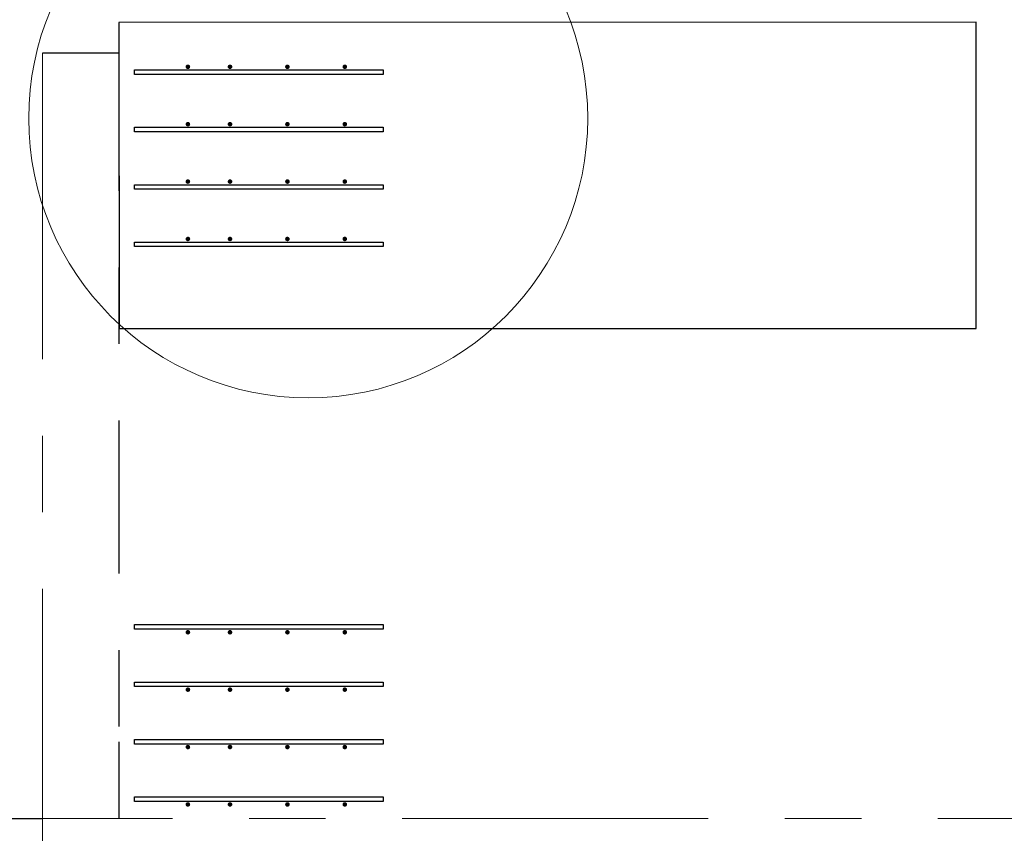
# Model space of a CAD drawing. Header units: metres. Extents: x -38 to 93, y -15 to 21.
# Tile 121 of 256: x 51.47 to 52.76, y 8.98 to 10.04. Entities that reach past the tile are written whole.
import ezdxf

# ---------------------------------------------------------------- set-up
doc = ezdxf.new("R2010")
doc.units = ezdxf.units.M
for name, pattern in [('______11', [0.5, 0.4, -0.05, 0, -0.05]), ('______2', [0.0405, 0.03, -0.0105]), ('______5', [1.1, 0.8, -0.1, 0.1, -0.1])]:
    doc.linetypes.add(name, pattern=pattern)
for name, color, linetype, lineweight in [('XR$1$Осевая линия (1)', 7, '______5', 13), ('XR$4$Арматурный каркас 01', 4, 'Continuous', 35), ('XR$4$Общий слой (1)_1', 7, 'Continuous', 13), ('XR$4$Перекрытие (1)', 7, 'Continuous', 35)]:
    doc.layers.add(name, color=color, linetype=linetype, lineweight=lineweight)
doc.layers.add('XR$6$Стена_ бетон несущ.', color=7, linetype='Continuous', lineweight=70, true_color=0xb4b496)

msp = doc.modelspace()

# ---------------------------------------------------------------- hatches: boundary and pattern name
at = {"layer": 'XR$4$Арматурный каркас 01', "linetype": 'Continuous', "lineweight": 50, "transparency": 33554687}
for points in [[(51.693, 9.9822), (51.6928, 9.9834), (51.6921, 9.9844), (51.6911, 9.985), (51.69, 9.9852), (51.6889, 9.985), (51.6879, 9.9844), (51.6872, 9.9834), (51.687, 9.9822), (51.6872, 9.9811), (51.6879, 9.9801), (51.6889, 9.9795), (51.69, 9.9792), (51.6911, 9.9795), (51.6921, 9.9801), (51.6928, 9.9811)], [(51.693, 9.9822), (51.6928, 9.9834), (51.6921, 9.9844), (51.6911, 9.985), (51.69, 9.9852), (51.6889, 9.985), (51.6879, 9.9844), (51.6872, 9.9834), (51.687, 9.9822), (51.6872, 9.9811), (51.6879, 9.9801), (51.6889, 9.9795), (51.69, 9.9792), (51.6911, 9.9795), (51.6921, 9.9801), (51.6928, 9.9811)], [(51.748, 9.9822), (51.7478, 9.9834), (51.7471, 9.9844), (51.7461, 9.985), (51.745, 9.9852), (51.7439, 9.985), (51.7429, 9.9844), (51.7422, 9.9834), (51.742, 9.9822), (51.7422, 9.9811), (51.7429, 9.9801), (51.7439, 9.9795), (51.745, 9.9792), (51.7461, 9.9795), (51.7471, 9.9801), (51.7478, 9.9811)], [(51.748, 9.9822), (51.7478, 9.9834), (51.7471, 9.9844), (51.7461, 9.985), (51.745, 9.9852), (51.7439, 9.985), (51.7429, 9.9844), (51.7422, 9.9834), (51.742, 9.9822), (51.7422, 9.9811), (51.7429, 9.9801), (51.7439, 9.9795), (51.745, 9.9792), (51.7461, 9.9795), (51.7471, 9.9801), (51.7478, 9.9811)], [(51.823, 9.9822), (51.8228, 9.9834), (51.8221, 9.9844), (51.8211, 9.985), (51.82, 9.9852), (51.8189, 9.985), (51.8179, 9.9844), (51.8172, 9.9834), (51.817, 9.9822), (51.8172, 9.9811), (51.8179, 9.9801), (51.8189, 9.9795), (51.82, 9.9792), (51.8211, 9.9795), (51.8221, 9.9801), (51.8228, 9.9811)], [(51.823, 9.9822), (51.8228, 9.9834), (51.8221, 9.9844), (51.8211, 9.985), (51.82, 9.9852), (51.8189, 9.985), (51.8179, 9.9844), (51.8172, 9.9834), (51.817, 9.9822), (51.8172, 9.9811), (51.8179, 9.9801), (51.8189, 9.9795), (51.82, 9.9792), (51.8211, 9.9795), (51.8221, 9.9801), (51.8228, 9.9811)], [(51.898, 9.9822), (51.8978, 9.9834), (51.8971, 9.9844), (51.8961, 9.985), (51.895, 9.9852), (51.8939, 9.985), (51.8929, 9.9844), (51.8922, 9.9834), (51.892, 9.9822), (51.8922, 9.9811), (51.8929, 9.9801), (51.8939, 9.9795), (51.895, 9.9792), (51.8961, 9.9795), (51.8971, 9.9801), (51.8978, 9.9811)], [(51.898, 9.9822), (51.8978, 9.9834), (51.8971, 9.9844), (51.8961, 9.985), (51.895, 9.9852), (51.8939, 9.985), (51.8929, 9.9844), (51.8922, 9.9834), (51.892, 9.9822), (51.8922, 9.9811), (51.8929, 9.9801), (51.8939, 9.9795), (51.895, 9.9792), (51.8961, 9.9795), (51.8971, 9.9801), (51.8978, 9.9811)], [(51.693, 9.9072), (51.6928, 9.9084), (51.6921, 9.9094), (51.6911, 9.91), (51.69, 9.9102), (51.6889, 9.91), (51.6879, 9.9094), (51.6872, 9.9084), (51.687, 9.9072), (51.6872, 9.9061), (51.6879, 9.9051), (51.6889, 9.9045), (51.69, 9.9042), (51.6911, 9.9045), (51.6921, 9.9051), (51.6928, 9.9061)], [(51.693, 9.9072), (51.6928, 9.9084), (51.6921, 9.9094), (51.6911, 9.91), (51.69, 9.9102), (51.6889, 9.91), (51.6879, 9.9094), (51.6872, 9.9084), (51.687, 9.9072), (51.6872, 9.9061), (51.6879, 9.9051), (51.6889, 9.9045), (51.69, 9.9042), (51.6911, 9.9045), (51.6921, 9.9051), (51.6928, 9.9061)], [(51.748, 9.9072), (51.7478, 9.9084), (51.7471, 9.9094), (51.7461, 9.91), (51.745, 9.9102), (51.7439, 9.91), (51.7429, 9.9094), (51.7422, 9.9084), (51.742, 9.9072), (51.7422, 9.9061), (51.7429, 9.9051), (51.7439, 9.9045), (51.745, 9.9042), (51.7461, 9.9045), (51.7471, 9.9051), (51.7478, 9.9061)], [(51.748, 9.9072), (51.7478, 9.9084), (51.7471, 9.9094), (51.7461, 9.91), (51.745, 9.9102), (51.7439, 9.91), (51.7429, 9.9094), (51.7422, 9.9084), (51.742, 9.9072), (51.7422, 9.9061), (51.7429, 9.9051), (51.7439, 9.9045), (51.745, 9.9042), (51.7461, 9.9045), (51.7471, 9.9051), (51.7478, 9.9061)], [(51.823, 9.9072), (51.8228, 9.9084), (51.8221, 9.9094), (51.8211, 9.91), (51.82, 9.9102), (51.8189, 9.91), (51.8179, 9.9094), (51.8172, 9.9084), (51.817, 9.9072), (51.8172, 9.9061), (51.8179, 9.9051), (51.8189, 9.9045), (51.82, 9.9042), (51.8211, 9.9045), (51.8221, 9.9051), (51.8228, 9.9061)], [(51.823, 9.9072), (51.8228, 9.9084), (51.8221, 9.9094), (51.8211, 9.91), (51.82, 9.9102), (51.8189, 9.91), (51.8179, 9.9094), (51.8172, 9.9084), (51.817, 9.9072), (51.8172, 9.9061), (51.8179, 9.9051), (51.8189, 9.9045), (51.82, 9.9042), (51.8211, 9.9045), (51.8221, 9.9051), (51.8228, 9.9061)], [(51.898, 9.9072), (51.8978, 9.9084), (51.8971, 9.9094), (51.8961, 9.91), (51.895, 9.9102), (51.8939, 9.91), (51.8929, 9.9094), (51.8922, 9.9084), (51.892, 9.9072), (51.8922, 9.9061), (51.8929, 9.9051), (51.8939, 9.9045), (51.895, 9.9042), (51.8961, 9.9045), (51.8971, 9.9051), (51.8978, 9.9061)], [(51.898, 9.9072), (51.8978, 9.9084), (51.8971, 9.9094), (51.8961, 9.91), (51.895, 9.9102), (51.8939, 9.91), (51.8929, 9.9094), (51.8922, 9.9084), (51.892, 9.9072), (51.8922, 9.9061), (51.8929, 9.9051), (51.8939, 9.9045), (51.895, 9.9042), (51.8961, 9.9045), (51.8971, 9.9051), (51.8978, 9.9061)], [(51.693, 9.8322), (51.6928, 9.8334), (51.6921, 9.8344), (51.6911, 9.835), (51.69, 9.8352), (51.6889, 9.835), (51.6879, 9.8344), (51.6872, 9.8334), (51.687, 9.8322), (51.6872, 9.8311), (51.6879, 9.8301), (51.6889, 9.8295), (51.69, 9.8292), (51.6911, 9.8295), (51.6921, 9.8301), (51.6928, 9.8311)], [(51.693, 9.8322), (51.6928, 9.8334), (51.6921, 9.8344), (51.6911, 9.835), (51.69, 9.8352), (51.6889, 9.835), (51.6879, 9.8344), (51.6872, 9.8334), (51.687, 9.8322), (51.6872, 9.8311), (51.6879, 9.8301), (51.6889, 9.8295), (51.69, 9.8292), (51.6911, 9.8295), (51.6921, 9.8301), (51.6928, 9.8311)], [(51.748, 9.8322), (51.7478, 9.8334), (51.7471, 9.8344), (51.7461, 9.835), (51.745, 9.8352), (51.7439, 9.835), (51.7429, 9.8344), (51.7422, 9.8334), (51.742, 9.8322), (51.7422, 9.8311), (51.7429, 9.8301), (51.7439, 9.8295), (51.745, 9.8292), (51.7461, 9.8295), (51.7471, 9.8301), (51.7478, 9.8311)], [(51.748, 9.8322), (51.7478, 9.8334), (51.7471, 9.8344), (51.7461, 9.835), (51.745, 9.8352), (51.7439, 9.835), (51.7429, 9.8344), (51.7422, 9.8334), (51.742, 9.8322), (51.7422, 9.8311), (51.7429, 9.8301), (51.7439, 9.8295), (51.745, 9.8292), (51.7461, 9.8295), (51.7471, 9.8301), (51.7478, 9.8311)], [(51.823, 9.8322), (51.8228, 9.8334), (51.8221, 9.8344), (51.8211, 9.835), (51.82, 9.8352), (51.8189, 9.835), (51.8179, 9.8344), (51.8172, 9.8334), (51.817, 9.8322), (51.8172, 9.8311), (51.8179, 9.8301), (51.8189, 9.8295), (51.82, 9.8292), (51.8211, 9.8295), (51.8221, 9.8301), (51.8228, 9.8311)], [(51.823, 9.8322), (51.8228, 9.8334), (51.8221, 9.8344), (51.8211, 9.835), (51.82, 9.8352), (51.8189, 9.835), (51.8179, 9.8344), (51.8172, 9.8334), (51.817, 9.8322), (51.8172, 9.8311), (51.8179, 9.8301), (51.8189, 9.8295), (51.82, 9.8292), (51.8211, 9.8295), (51.8221, 9.8301), (51.8228, 9.8311)], [(51.898, 9.8322), (51.8978, 9.8334), (51.8971, 9.8344), (51.8961, 9.835), (51.895, 9.8352), (51.8939, 9.835), (51.8929, 9.8344), (51.8922, 9.8334), (51.892, 9.8322), (51.8922, 9.8311), (51.8929, 9.8301), (51.8939, 9.8295), (51.895, 9.8292), (51.8961, 9.8295), (51.8971, 9.8301), (51.8978, 9.8311)], [(51.898, 9.8322), (51.8978, 9.8334), (51.8971, 9.8344), (51.8961, 9.835), (51.895, 9.8352), (51.8939, 9.835), (51.8929, 9.8344), (51.8922, 9.8334), (51.892, 9.8322), (51.8922, 9.8311), (51.8929, 9.8301), (51.8939, 9.8295), (51.895, 9.8292), (51.8961, 9.8295), (51.8971, 9.8301), (51.8978, 9.8311)], [(51.693, 9.7572), (51.6928, 9.7584), (51.6921, 9.7594), (51.6911, 9.76), (51.69, 9.7602), (51.6889, 9.76), (51.6879, 9.7594), (51.6872, 9.7584), (51.687, 9.7572), (51.6872, 9.7561), (51.6879, 9.7551), (51.6889, 9.7545), (51.69, 9.7542), (51.6911, 9.7545), (51.6921, 9.7551), (51.6928, 9.7561)], [(51.693, 9.7572), (51.6928, 9.7584), (51.6921, 9.7594), (51.6911, 9.76), (51.69, 9.7602), (51.6889, 9.76), (51.6879, 9.7594), (51.6872, 9.7584), (51.687, 9.7572), (51.6872, 9.7561), (51.6879, 9.7551), (51.6889, 9.7545), (51.69, 9.7542), (51.6911, 9.7545), (51.6921, 9.7551), (51.6928, 9.7561)], [(51.748, 9.7572), (51.7478, 9.7584), (51.7471, 9.7594), (51.7461, 9.76), (51.745, 9.7602), (51.7439, 9.76), (51.7429, 9.7594), (51.7422, 9.7584), (51.742, 9.7572), (51.7422, 9.7561), (51.7429, 9.7551), (51.7439, 9.7545), (51.745, 9.7542), (51.7461, 9.7545), (51.7471, 9.7551), (51.7478, 9.7561)], [(51.748, 9.7572), (51.7478, 9.7584), (51.7471, 9.7594), (51.7461, 9.76), (51.745, 9.7602), (51.7439, 9.76), (51.7429, 9.7594), (51.7422, 9.7584), (51.742, 9.7572), (51.7422, 9.7561), (51.7429, 9.7551), (51.7439, 9.7545), (51.745, 9.7542), (51.7461, 9.7545), (51.7471, 9.7551), (51.7478, 9.7561)], [(51.823, 9.7572), (51.8228, 9.7584), (51.8221, 9.7594), (51.8211, 9.76), (51.82, 9.7602), (51.8189, 9.76), (51.8179, 9.7594), (51.8172, 9.7584), (51.817, 9.7572), (51.8172, 9.7561), (51.8179, 9.7551), (51.8189, 9.7545), (51.82, 9.7542), (51.8211, 9.7545), (51.8221, 9.7551), (51.8228, 9.7561)], [(51.823, 9.7572), (51.8228, 9.7584), (51.8221, 9.7594), (51.8211, 9.76), (51.82, 9.7602), (51.8189, 9.76), (51.8179, 9.7594), (51.8172, 9.7584), (51.817, 9.7572), (51.8172, 9.7561), (51.8179, 9.7551), (51.8189, 9.7545), (51.82, 9.7542), (51.8211, 9.7545), (51.8221, 9.7551), (51.8228, 9.7561)], [(51.898, 9.7572), (51.8978, 9.7584), (51.8971, 9.7594), (51.8961, 9.76), (51.895, 9.7602), (51.8939, 9.76), (51.8929, 9.7594), (51.8922, 9.7584), (51.892, 9.7572), (51.8922, 9.7561), (51.8929, 9.7551), (51.8939, 9.7545), (51.895, 9.7542), (51.8961, 9.7545), (51.8971, 9.7551), (51.8978, 9.7561)], [(51.898, 9.7572), (51.8978, 9.7584), (51.8971, 9.7594), (51.8961, 9.76), (51.895, 9.7602), (51.8939, 9.76), (51.8929, 9.7594), (51.8922, 9.7584), (51.892, 9.7572), (51.8922, 9.7561), (51.8929, 9.7551), (51.8939, 9.7545), (51.895, 9.7542), (51.8961, 9.7545), (51.8971, 9.7551), (51.8978, 9.7561)], [(51.693, 9.2432), (51.6928, 9.2444), (51.6921, 9.2454), (51.6911, 9.246), (51.69, 9.2462), (51.6889, 9.246), (51.6879, 9.2454), (51.6872, 9.2444), (51.687, 9.2432), (51.6872, 9.2421), (51.6879, 9.2411), (51.6889, 9.2405), (51.69, 9.2402), (51.6911, 9.2405), (51.6921, 9.2411), (51.6928, 9.2421)], [(51.693, 9.2432), (51.6928, 9.2444), (51.6921, 9.2454), (51.6911, 9.246), (51.69, 9.2462), (51.6889, 9.246), (51.6879, 9.2454), (51.6872, 9.2444), (51.687, 9.2432), (51.6872, 9.2421), (51.6879, 9.2411), (51.6889, 9.2405), (51.69, 9.2402), (51.6911, 9.2405), (51.6921, 9.2411), (51.6928, 9.2421)], [(51.748, 9.2432), (51.7478, 9.2444), (51.7471, 9.2454), (51.7461, 9.246), (51.745, 9.2462), (51.7439, 9.246), (51.7429, 9.2454), (51.7422, 9.2444), (51.742, 9.2432), (51.7422, 9.2421), (51.7429, 9.2411), (51.7439, 9.2405), (51.745, 9.2402), (51.7461, 9.2405), (51.7471, 9.2411), (51.7478, 9.2421)], [(51.748, 9.2432), (51.7478, 9.2444), (51.7471, 9.2454), (51.7461, 9.246), (51.745, 9.2462), (51.7439, 9.246), (51.7429, 9.2454), (51.7422, 9.2444), (51.742, 9.2432), (51.7422, 9.2421), (51.7429, 9.2411), (51.7439, 9.2405), (51.745, 9.2402), (51.7461, 9.2405), (51.7471, 9.2411), (51.7478, 9.2421)], [(51.823, 9.2432), (51.8228, 9.2444), (51.8221, 9.2454), (51.8211, 9.246), (51.82, 9.2462), (51.8189, 9.246), (51.8179, 9.2454), (51.8172, 9.2444), (51.817, 9.2432), (51.8172, 9.2421), (51.8179, 9.2411), (51.8189, 9.2405), (51.82, 9.2402), (51.8211, 9.2405), (51.8221, 9.2411), (51.8228, 9.2421)], [(51.823, 9.2432), (51.8228, 9.2444), (51.8221, 9.2454), (51.8211, 9.246), (51.82, 9.2462), (51.8189, 9.246), (51.8179, 9.2454), (51.8172, 9.2444), (51.817, 9.2432), (51.8172, 9.2421), (51.8179, 9.2411), (51.8189, 9.2405), (51.82, 9.2402), (51.8211, 9.2405), (51.8221, 9.2411), (51.8228, 9.2421)], [(51.898, 9.2432), (51.8978, 9.2444), (51.8971, 9.2454), (51.8961, 9.246), (51.895, 9.2462), (51.8939, 9.246), (51.8929, 9.2454), (51.8922, 9.2444), (51.892, 9.2432), (51.8922, 9.2421), (51.8929, 9.2411), (51.8939, 9.2405), (51.895, 9.2402), (51.8961, 9.2405), (51.8971, 9.2411), (51.8978, 9.2421)], [(51.898, 9.2432), (51.8978, 9.2444), (51.8971, 9.2454), (51.8961, 9.246), (51.895, 9.2462), (51.8939, 9.246), (51.8929, 9.2454), (51.8922, 9.2444), (51.892, 9.2432), (51.8922, 9.2421), (51.8929, 9.2411), (51.8939, 9.2405), (51.895, 9.2402), (51.8961, 9.2405), (51.8971, 9.2411), (51.8978, 9.2421)], [(51.693, 9.1682), (51.6928, 9.1694), (51.6921, 9.1704), (51.6911, 9.171), (51.69, 9.1712), (51.6889, 9.171), (51.6879, 9.1704), (51.6872, 9.1694), (51.687, 9.1682), (51.6872, 9.1671), (51.6879, 9.1661), (51.6889, 9.1655), (51.69, 9.1652), (51.6911, 9.1655), (51.6921, 9.1661), (51.6928, 9.1671)], [(51.693, 9.1682), (51.6928, 9.1694), (51.6921, 9.1704), (51.6911, 9.171), (51.69, 9.1712), (51.6889, 9.171), (51.6879, 9.1704), (51.6872, 9.1694), (51.687, 9.1682), (51.6872, 9.1671), (51.6879, 9.1661), (51.6889, 9.1655), (51.69, 9.1652), (51.6911, 9.1655), (51.6921, 9.1661), (51.6928, 9.1671)], [(51.748, 9.1682), (51.7478, 9.1694), (51.7471, 9.1704), (51.7461, 9.171), (51.745, 9.1712), (51.7439, 9.171), (51.7429, 9.1704), (51.7422, 9.1694), (51.742, 9.1682), (51.7422, 9.1671), (51.7429, 9.1661), (51.7439, 9.1655), (51.745, 9.1652), (51.7461, 9.1655), (51.7471, 9.1661), (51.7478, 9.1671)], [(51.748, 9.1682), (51.7478, 9.1694), (51.7471, 9.1704), (51.7461, 9.171), (51.745, 9.1712), (51.7439, 9.171), (51.7429, 9.1704), (51.7422, 9.1694), (51.742, 9.1682), (51.7422, 9.1671), (51.7429, 9.1661), (51.7439, 9.1655), (51.745, 9.1652), (51.7461, 9.1655), (51.7471, 9.1661), (51.7478, 9.1671)], [(51.823, 9.1682), (51.8228, 9.1694), (51.8221, 9.1704), (51.8211, 9.171), (51.82, 9.1712), (51.8189, 9.171), (51.8179, 9.1704), (51.8172, 9.1694), (51.817, 9.1682), (51.8172, 9.1671), (51.8179, 9.1661), (51.8189, 9.1655), (51.82, 9.1652), (51.8211, 9.1655), (51.8221, 9.1661), (51.8228, 9.1671)], [(51.823, 9.1682), (51.8228, 9.1694), (51.8221, 9.1704), (51.8211, 9.171), (51.82, 9.1712), (51.8189, 9.171), (51.8179, 9.1704), (51.8172, 9.1694), (51.817, 9.1682), (51.8172, 9.1671), (51.8179, 9.1661), (51.8189, 9.1655), (51.82, 9.1652), (51.8211, 9.1655), (51.8221, 9.1661), (51.8228, 9.1671)], [(51.898, 9.1682), (51.8978, 9.1694), (51.8971, 9.1704), (51.8961, 9.171), (51.895, 9.1712), (51.8939, 9.171), (51.8929, 9.1704), (51.8922, 9.1694), (51.892, 9.1682), (51.8922, 9.1671), (51.8929, 9.1661), (51.8939, 9.1655), (51.895, 9.1652), (51.8961, 9.1655), (51.8971, 9.1661), (51.8978, 9.1671)], [(51.898, 9.1682), (51.8978, 9.1694), (51.8971, 9.1704), (51.8961, 9.171), (51.895, 9.1712), (51.8939, 9.171), (51.8929, 9.1704), (51.8922, 9.1694), (51.892, 9.1682), (51.8922, 9.1671), (51.8929, 9.1661), (51.8939, 9.1655), (51.895, 9.1652), (51.8961, 9.1655), (51.8971, 9.1661), (51.8978, 9.1671)], [(51.693, 9.0932), (51.6928, 9.0944), (51.6921, 9.0954), (51.6911, 9.096), (51.69, 9.0962), (51.6889, 9.096), (51.6879, 9.0954), (51.6872, 9.0944), (51.687, 9.0932), (51.6872, 9.0921), (51.6879, 9.0911), (51.6889, 9.0905), (51.69, 9.0902), (51.6911, 9.0905), (51.6921, 9.0911), (51.6928, 9.0921)], [(51.693, 9.0932), (51.6928, 9.0944), (51.6921, 9.0954), (51.6911, 9.096), (51.69, 9.0962), (51.6889, 9.096), (51.6879, 9.0954), (51.6872, 9.0944), (51.687, 9.0932), (51.6872, 9.0921), (51.6879, 9.0911), (51.6889, 9.0905), (51.69, 9.0902), (51.6911, 9.0905), (51.6921, 9.0911), (51.6928, 9.0921)], [(51.748, 9.0932), (51.7478, 9.0944), (51.7471, 9.0954), (51.7461, 9.096), (51.745, 9.0962), (51.7439, 9.096), (51.7429, 9.0954), (51.7422, 9.0944), (51.742, 9.0932), (51.7422, 9.0921), (51.7429, 9.0911), (51.7439, 9.0905), (51.745, 9.0902), (51.7461, 9.0905), (51.7471, 9.0911), (51.7478, 9.0921)], [(51.748, 9.0932), (51.7478, 9.0944), (51.7471, 9.0954), (51.7461, 9.096), (51.745, 9.0962), (51.7439, 9.096), (51.7429, 9.0954), (51.7422, 9.0944), (51.742, 9.0932), (51.7422, 9.0921), (51.7429, 9.0911), (51.7439, 9.0905), (51.745, 9.0902), (51.7461, 9.0905), (51.7471, 9.0911), (51.7478, 9.0921)], [(51.823, 9.0932), (51.8228, 9.0944), (51.8221, 9.0954), (51.8211, 9.096), (51.82, 9.0962), (51.8189, 9.096), (51.8179, 9.0954), (51.8172, 9.0944), (51.817, 9.0932), (51.8172, 9.0921), (51.8179, 9.0911), (51.8189, 9.0905), (51.82, 9.0902), (51.8211, 9.0905), (51.8221, 9.0911), (51.8228, 9.0921)], [(51.823, 9.0932), (51.8228, 9.0944), (51.8221, 9.0954), (51.8211, 9.096), (51.82, 9.0962), (51.8189, 9.096), (51.8179, 9.0954), (51.8172, 9.0944), (51.817, 9.0932), (51.8172, 9.0921), (51.8179, 9.0911), (51.8189, 9.0905), (51.82, 9.0902), (51.8211, 9.0905), (51.8221, 9.0911), (51.8228, 9.0921)], [(51.898, 9.0932), (51.8978, 9.0944), (51.8971, 9.0954), (51.8961, 9.096), (51.895, 9.0962), (51.8939, 9.096), (51.8929, 9.0954), (51.8922, 9.0944), (51.892, 9.0932), (51.8922, 9.0921), (51.8929, 9.0911), (51.8939, 9.0905), (51.895, 9.0902), (51.8961, 9.0905), (51.8971, 9.0911), (51.8978, 9.0921)], [(51.898, 9.0932), (51.8978, 9.0944), (51.8971, 9.0954), (51.8961, 9.096), (51.895, 9.0962), (51.8939, 9.096), (51.8929, 9.0954), (51.8922, 9.0944), (51.892, 9.0932), (51.8922, 9.0921), (51.8929, 9.0911), (51.8939, 9.0905), (51.895, 9.0902), (51.8961, 9.0905), (51.8971, 9.0911), (51.8978, 9.0921)], [(51.693, 9.0182), (51.6928, 9.0194), (51.6921, 9.0204), (51.6911, 9.021), (51.69, 9.0212), (51.6889, 9.021), (51.6879, 9.0204), (51.6872, 9.0194), (51.687, 9.0182), (51.6872, 9.0171), (51.6879, 9.0161), (51.6889, 9.0155), (51.69, 9.0152), (51.6911, 9.0155), (51.6921, 9.0161), (51.6928, 9.0171)], [(51.693, 9.0182), (51.6928, 9.0194), (51.6921, 9.0204), (51.6911, 9.021), (51.69, 9.0212), (51.6889, 9.021), (51.6879, 9.0204), (51.6872, 9.0194), (51.687, 9.0182), (51.6872, 9.0171), (51.6879, 9.0161), (51.6889, 9.0155), (51.69, 9.0152), (51.6911, 9.0155), (51.6921, 9.0161), (51.6928, 9.0171)], [(51.748, 9.0182), (51.7478, 9.0194), (51.7471, 9.0204), (51.7461, 9.021), (51.745, 9.0212), (51.7439, 9.021), (51.7429, 9.0204), (51.7422, 9.0194), (51.742, 9.0182), (51.7422, 9.0171), (51.7429, 9.0161), (51.7439, 9.0155), (51.745, 9.0152), (51.7461, 9.0155), (51.7471, 9.0161), (51.7478, 9.0171)], [(51.748, 9.0182), (51.7478, 9.0194), (51.7471, 9.0204), (51.7461, 9.021), (51.745, 9.0212), (51.7439, 9.021), (51.7429, 9.0204), (51.7422, 9.0194), (51.742, 9.0182), (51.7422, 9.0171), (51.7429, 9.0161), (51.7439, 9.0155), (51.745, 9.0152), (51.7461, 9.0155), (51.7471, 9.0161), (51.7478, 9.0171)], [(51.823, 9.0182), (51.8228, 9.0194), (51.8221, 9.0204), (51.8211, 9.021), (51.82, 9.0212), (51.8189, 9.021), (51.8179, 9.0204), (51.8172, 9.0194), (51.817, 9.0182), (51.8172, 9.0171), (51.8179, 9.0161), (51.8189, 9.0155), (51.82, 9.0152), (51.8211, 9.0155), (51.8221, 9.0161), (51.8228, 9.0171)], [(51.823, 9.0182), (51.8228, 9.0194), (51.8221, 9.0204), (51.8211, 9.021), (51.82, 9.0212), (51.8189, 9.021), (51.8179, 9.0204), (51.8172, 9.0194), (51.817, 9.0182), (51.8172, 9.0171), (51.8179, 9.0161), (51.8189, 9.0155), (51.82, 9.0152), (51.8211, 9.0155), (51.8221, 9.0161), (51.8228, 9.0171)], [(51.898, 9.0182), (51.8978, 9.0194), (51.8971, 9.0204), (51.8961, 9.021), (51.895, 9.0212), (51.8939, 9.021), (51.8929, 9.0204), (51.8922, 9.0194), (51.892, 9.0182), (51.8922, 9.0171), (51.8929, 9.0161), (51.8939, 9.0155), (51.895, 9.0152), (51.8961, 9.0155), (51.8971, 9.0161), (51.8978, 9.0171)], [(51.898, 9.0182), (51.8978, 9.0194), (51.8971, 9.0204), (51.8961, 9.021), (51.895, 9.0212), (51.8939, 9.021), (51.8929, 9.0204), (51.8922, 9.0194), (51.892, 9.0182), (51.8922, 9.0171), (51.8929, 9.0161), (51.8939, 9.0155), (51.895, 9.0152), (51.8961, 9.0155), (51.8971, 9.0161), (51.8978, 9.0171)]]:
    msp.add_hatch(color=2, dxfattribs=at).paths.add_polyline_path(points)

# ---------------------------------------------------------------- linework, layer by layer
at = {"layer": 'XR$1$Осевая линия (1)', "color": 253, "linetype": '______11', "lineweight": 13, "true_color": 0xa0a0a0, "transparency": 33554687}
for p, q in [((51.5, 6.8), (51.5, 19.78)), ((-2.63, 9), (62.6, 9))]:
    msp.add_line(p, q, dxfattribs=at)
at = {"layer": 'XR$4$Арматурный каркас 01', "color": 2, "linetype": 'Continuous', "lineweight": 25, "transparency": 33554687}
for points in [[(51.62, 9.9782), (51.945, 9.9782), (51.945, 9.9722), (51.62, 9.9722), (51.62, 9.9782)], [(51.62, 9.9782), (51.945, 9.9782), (51.945, 9.9722), (51.62, 9.9722), (51.62, 9.9782)], [(51.62, 9.9782), (51.945, 9.9782), (51.945, 9.9722), (51.62, 9.9722), (51.62, 9.9782)], [(51.62, 9.9782), (51.945, 9.9782), (51.945, 9.9722), (51.62, 9.9722), (51.62, 9.9782)], [(51.62, 9.9032), (51.945, 9.9032), (51.945, 9.8972), (51.62, 9.8972), (51.62, 9.9032)], [(51.62, 9.9032), (51.945, 9.9032), (51.945, 9.8972), (51.62, 9.8972), (51.62, 9.9032)], [(51.62, 9.9032), (51.945, 9.9032), (51.945, 9.8972), (51.62, 9.8972), (51.62, 9.9032)], [(51.62, 9.9032), (51.945, 9.9032), (51.945, 9.8972), (51.62, 9.8972), (51.62, 9.9032)], [(51.62, 9.8282), (51.945, 9.8282), (51.945, 9.8222), (51.62, 9.8222), (51.62, 9.8282)], [(51.62, 9.8282), (51.945, 9.8282), (51.945, 9.8222), (51.62, 9.8222), (51.62, 9.8282)], [(51.62, 9.8282), (51.945, 9.8282), (51.945, 9.8222), (51.62, 9.8222), (51.62, 9.8282)], [(51.62, 9.8282), (51.945, 9.8282), (51.945, 9.8222), (51.62, 9.8222), (51.62, 9.8282)], [(51.62, 9.7532), (51.945, 9.7532), (51.945, 9.7472), (51.62, 9.7472), (51.62, 9.7532)], [(51.62, 9.7532), (51.945, 9.7532), (51.945, 9.7472), (51.62, 9.7472), (51.62, 9.7532)], [(51.62, 9.7532), (51.945, 9.7532), (51.945, 9.7472), (51.62, 9.7472), (51.62, 9.7532)], [(51.62, 9.7532), (51.945, 9.7532), (51.945, 9.7472), (51.62, 9.7472), (51.62, 9.7532)], [(51.62, 9.2532), (51.945, 9.2532), (51.945, 9.2472), (51.62, 9.2472), (51.62, 9.2532)], [(51.62, 9.2532), (51.945, 9.2532), (51.945, 9.2472), (51.62, 9.2472), (51.62, 9.2532)], [(51.62, 9.2532), (51.945, 9.2532), (51.945, 9.2472), (51.62, 9.2472), (51.62, 9.2532)], [(51.62, 9.2532), (51.945, 9.2532), (51.945, 9.2472), (51.62, 9.2472), (51.62, 9.2532)], [(51.62, 9.1782), (51.945, 9.1782), (51.945, 9.1722), (51.62, 9.1722), (51.62, 9.1782)], [(51.62, 9.1782), (51.945, 9.1782), (51.945, 9.1722), (51.62, 9.1722), (51.62, 9.1782)], [(51.62, 9.1782), (51.945, 9.1782), (51.945, 9.1722), (51.62, 9.1722), (51.62, 9.1782)], [(51.62, 9.1782), (51.945, 9.1782), (51.945, 9.1722), (51.62, 9.1722), (51.62, 9.1782)], [(51.62, 9.1032), (51.945, 9.1032), (51.945, 9.0972), (51.62, 9.0972), (51.62, 9.1032)], [(51.62, 9.1032), (51.945, 9.1032), (51.945, 9.0972), (51.62, 9.0972), (51.62, 9.1032)], [(51.62, 9.1032), (51.945, 9.1032), (51.945, 9.0972), (51.62, 9.0972), (51.62, 9.1032)], [(51.62, 9.1032), (51.945, 9.1032), (51.945, 9.0972), (51.62, 9.0972), (51.62, 9.1032)], [(51.62, 9.0282), (51.945, 9.0282), (51.945, 9.0222), (51.62, 9.0222), (51.62, 9.0282)], [(51.62, 9.0282), (51.945, 9.0282), (51.945, 9.0222), (51.62, 9.0222), (51.62, 9.0282)], [(51.62, 9.0282), (51.945, 9.0282), (51.945, 9.0222), (51.62, 9.0222), (51.62, 9.0282)], [(51.62, 9.0282), (51.945, 9.0282), (51.945, 9.0222), (51.62, 9.0222), (51.62, 9.0282)]]:
    msp.add_lwpolyline(points, dxfattribs=at)
at = {"layer": 'XR$4$Общий слой (1)_1', "color": 7, "linetype": 'Continuous', "lineweight": 13, "transparency": 33554687}
msp.add_circle((51.8472, 9.9148), 0.3652, dxfattribs=at)
at = {"layer": 'XR$4$Перекрытие (1)', "color": 7, "linetype": 'Continuous', "lineweight": 25, "transparency": 33554687}
for p, q in [((52.7199, 10.0404), (51.5999, 10.0402)), ((51.5999, 10.0402), (51.6, 9.6402)), ((52.72, 9.6404), (52.7199, 10.0404)), ((51.6, 9.6402), (52.72, 9.6404))]:
    msp.add_line(p, q, dxfattribs=at)
at = {"layer": 'XR$6$Стена_ бетон несущ.', "color": 253, "linetype": '______2', "lineweight": -3, "true_color": 0xa0a0a0, "transparency": 33554687}
for p, q in [((51.6, 10), (51.4, 10)), ((51.6, 9.6201), (51.6, 10)), ((51.6, 9.4201), (51.6, 9.6201)), ((51.6, 9.12), (51.6, 9.4201)), ((51.6, 9), (51.6, 9.12)), ((51.4, 9), (51.6, 9))]:
    msp.add_line(p, q, dxfattribs=at)

doc.saveas('drawing.dxf')
